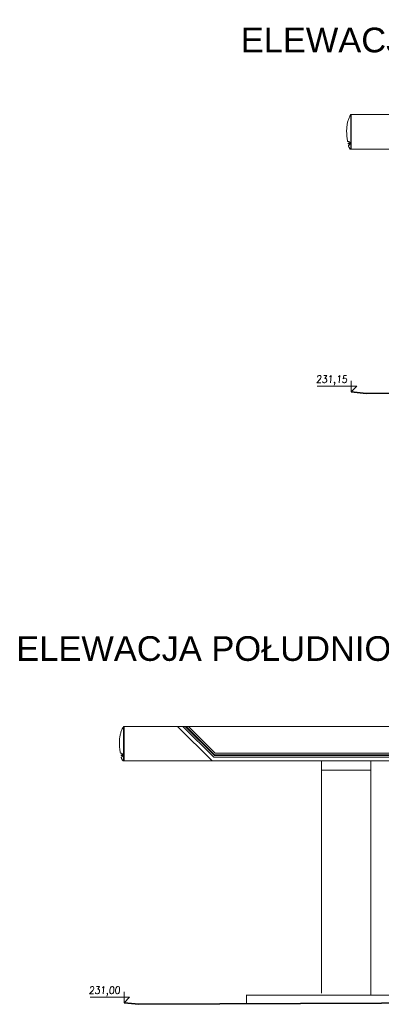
# Model space of a CAD drawing. Extents: x 256490 to 7565828, y -103950 to 5881792.
# Tile 17 of 99: x 260075 to 267412, y -73320 to -53366. Entities that reach past the tile are written whole.
import ezdxf

# ---------------------------------------------------------------- set-up
doc = ezdxf.new("R2010")
doc.units = 0
doc.header["$MEASUREMENT"] = 0
for name, color, linetype, lineweight in [('gruby', 7, 'Continuous', 35), ('linii', 7, 'Continuous', 15), ('LINII OPIS', 7, 'Continuous', 9)]:
    doc.layers.add(name, color=color, linetype=linetype, lineweight=lineweight)
doc.layers.add('xxOś 2_rysunek_Widok ogólny_Dimension_', color=7, linetype='Continuous')
doc.styles.add('ARIAL', font='arial.ttf')
doc.styles.add('RBCS_dim1', font='simplex.shx', dxfattribs={"width": 0.9, "oblique": 5, "height": 3})

# ---------------------------------------------------------------- blocks, each defined once
blk = doc.blocks.new('GFGFDG')
at = {"layer": 'gruby'}
for points in [[(304985, -60420), (304685, -60390)], [(321385, -60420), (313185, -60380), (304985, -60420)], [(321385, -60420), (321685, -60390)]]:
    blk.add_lwpolyline(points, dxfattribs=at)
blk = doc.blocks.new('FGDFGDFG')
at = {"layer": 'linii'}
for p, q in [((294202, -44374), (294202, -43674)), ((294202, -43674), (294202, -43674)), ((294202, -43674), (294202, -43674)), ((294202, -44374), (294202, -43674)), ((294213, -44374), (294213, -43674)), ((294213, -43674), (294230, -43706)), ((294230, -43706), (294238, -43722)), ((294230, -43706), (294238, -43722)), ((294230, -43706), (294238, -43722)), ((294230, -43706), (294238, -43722)), ((294238, -43722), (294245, -43739)), ((294238, -43722), (294245, -43739)), ((294238, -43722), (294245, -43739)), ((294238, -43722), (294245, -43739)), ((294245, -43739), (294252, -43756)), ((294245, -43739), (294252, -43756)), ((294245, -43739), (294252, -43756)), ((294245, -43739), (294252, -43756)), ((294252, -43756), (294259, -43773)), ((294252, -43756), (294259, -43773)), ((294252, -43756), (294259, -43773)), ((294252, -43756), (294259, -43773)), ((294259, -43773), (294265, -43790)), ((294259, -43773), (294265, -43790)), ((294259, -43773), (294265, -43790)), ((294259, -43773), (294265, -43790)), ((294265, -43790), (294270, -43808)), ((294265, -43790), (294270, -43808)), ((294265, -43790), (294270, -43808)), ((294265, -43790), (294270, -43808)), ((294270, -43808), (294275, -43825)), ((294270, -43808), (294275, -43825)), ((294270, -43808), (294275, -43825)), ((294270, -43808), (294275, -43825)), ((294275, -43825), (294279, -43843)), ((294275, -43825), (294279, -43843)), ((294275, -43825), (294279, -43843)), ((294275, -43825), (294279, -43843)), ((294279, -43843), (294282, -43861)), ((294279, -43843), (294282, -43861)), ((294279, -43843), (294282, -43861)), ((294279, -43843), (294282, -43861)), ((294282, -43861), (294286, -43879)), ((294282, -43861), (294286, -43879)), ((294282, -43861), (294286, -43879)), ((294282, -43861), (294286, -43879)), ((294286, -43879), (294288, -43897)), ((294286, -43879), (294288, -43897)), ((294286, -43879), (294288, -43897)), ((294286, -43879), (294288, -43897)), ((294288, -43897), (294291, -43915)), ((294288, -43897), (294291, -43915)), ((294288, -43897), (294291, -43915)), ((294288, -43897), (294291, -43915)), ((294291, -43915), (294292, -43933)), ((294291, -43915), (294292, -43933)), ((294293, -44092), (294291, -44109)), ((294293, -44092), (294291, -44109)), ((294293, -44092), (294291, -44109)), ((294292, -43933), (294294, -43951)), ((294292, -43933), (294294, -43951)), ((294292, -43933), (294294, -43951)), ((294294, -44075), (294293, -44092)), ((294294, -44075), (294293, -44092)), ((294294, -44075), (294293, -44092)), ((294294, -43951), (294295, -43969)), ((294294, -43951), (294295, -43969)), ((294294, -43951), (294295, -43969)), ((294295, -44057), (294294, -44075)), ((294295, -44057), (294294, -44075)), ((294295, -44057), (294294, -44075)), ((294295, -43969), (294296, -43987)), ((294295, -43969), (294296, -43987)), ((294295, -43969), (294296, -43987)), ((294295, -43969), (294296, -43987)), ((294296, -44022), (294295, -44040)), ((294296, -44022), (294295, -44040)), ((294296, -44022), (294295, -44040)), ((294296, -44022), (294295, -44040)), ((294295, -44040), (294295, -44057)), ((294295, -44040), (294295, -44057)), ((294295, -44040), (294295, -44057)), ((294295, -44040), (294295, -44057)), ((294296, -43987), (294296, -44005)), ((294296, -43987), (294296, -44005)), ((294296, -43987), (294296, -44005)), ((294296, -44005), (294296, -44022)), ((294296, -44005), (294296, -44022)), ((294296, -44005), (294296, -44022)), ((294296, -44005), (294296, -44022)), ((294225, -44250), (294225, -44265)), ((294256, -44250), (294225, -44250)), ((294225, -44250), (294225, -44265)), ((294256, -44250), (294225, -44250)), ((294225, -44250), (294225, -44265)), ((294256, -44250), (294225, -44250)), ((294225, -44250), (294225, -44265)), ((294256, -44250), (294225, -44250)), ((294226, -44253), (294225, -44255)), ((294226, -44253), (294225, -44255)), ((294226, -44253), (294225, -44255)), ((294226, -44253), (294225, -44255)), ((294225, -44255), (294225, -44257)), ((294225, -44255), (294225, -44257)), ((294225, -44255), (294225, -44257)), ((294225, -44255), (294225, -44257)), ((294225, -44257), (294225, -44259)), ((294225, -44257), (294225, -44259)), ((294225, -44257), (294225, -44259)), ((294225, -44257), (294225, -44259)), ((294225, -44259), (294226, -44260)), ((294225, -44259), (294226, -44260)), ((294225, -44259), (294226, -44260)), ((294225, -44259), (294226, -44260)), ((294225, -44265), (294256, -44265)), ((294225, -44265), (294256, -44265)), ((294225, -44265), (294256, -44265)), ((294225, -44265), (294256, -44265)), ((294227, -44246), (294226, -44247)), ((294227, -44246), (294226, -44247)), ((294227, -44246), (294226, -44247)), ((294227, -44246), (294226, -44247)), ((294226, -44247), (294226, -44249)), ((294226, -44247), (294226, -44249)), ((294226, -44247), (294226, -44249)), ((294226, -44247), (294226, -44249)), ((294226, -44249), (294226, -44251)), ((294226, -44249), (294226, -44251)), ((294226, -44249), (294226, -44251)), ((294226, -44249), (294226, -44251)), ((294226, -44251), (294226, -44253)), ((294226, -44251), (294226, -44253)), ((294226, -44251), (294226, -44253)), ((294226, -44251), (294226, -44253)), ((294226, -44260), (294226, -44262)), ((294226, -44260), (294226, -44262)), ((294226, -44260), (294226, -44262)), ((294226, -44260), (294226, -44262)), ((294226, -44262), (294226, -44264)), ((294226, -44262), (294226, -44264)), ((294226, -44262), (294226, -44264)), ((294226, -44262), (294226, -44264)), ((294226, -44264), (294226, -44266)), ((294226, -44264), (294226, -44266)), ((294226, -44264), (294226, -44266)), ((294226, -44264), (294226, -44266)), ((294226, -44266), (294227, -44268)), ((294226, -44266), (294227, -44268)), ((294226, -44266), (294227, -44268)), ((294226, -44266), (294227, -44268)), ((294228, -44244), (294227, -44246)), ((294228, -44244), (294227, -44246)), ((294228, -44244), (294227, -44246)), ((294228, -44244), (294227, -44246)), ((294227, -44268), (294228, -44269)), ((294227, -44268), (294228, -44269)), ((294227, -44268), (294228, -44269)), ((294227, -44268), (294228, -44269)), ((294229, -44241), (294228, -44242)), ((294229, -44241), (294228, -44242)), ((294229, -44241), (294228, -44242)), ((294229, -44241), (294228, -44242)), ((294228, -44242), (294228, -44244)), ((294228, -44242), (294228, -44244)), ((294228, -44242), (294228, -44244)), ((294228, -44242), (294228, -44244)), ((294228, -44269), (294228, -44271)), ((294228, -44269), (294228, -44271)), ((294228, -44269), (294228, -44271)), ((294228, -44269), (294228, -44271)), ((294228, -44271), (294229, -44273)), ((294228, -44271), (294229, -44273)), ((294228, -44271), (294229, -44273)), ((294228, -44271), (294229, -44273)), ((294230, -44239), (294229, -44241)), ((294230, -44239), (294229, -44241)), ((294230, -44239), (294229, -44241)), ((294230, -44239), (294229, -44241)), ((294229, -44273), (294230, -44274)), ((294229, -44273), (294230, -44274)), ((294229, -44273), (294230, -44274)), ((294229, -44273), (294230, -44274)), ((294231, -44236), (294230, -44237)), ((294231, -44236), (294230, -44237)), ((294231, -44236), (294230, -44237)), ((294231, -44236), (294230, -44237)), ((294230, -44237), (294230, -44239)), ((294230, -44237), (294230, -44239)), ((294230, -44237), (294230, -44239)), ((294230, -44237), (294230, -44239)), ((294230, -44274), (294230, -44276)), ((294230, -44274), (294230, -44276)), ((294230, -44274), (294230, -44276)), ((294230, -44274), (294230, -44276)), ((294230, -44276), (294231, -44278)), ((294230, -44276), (294231, -44278)), ((294230, -44276), (294231, -44278)), ((294230, -44276), (294231, -44278)), ((294232, -44234), (294231, -44236)), ((294232, -44234), (294231, -44236)), ((294232, -44234), (294231, -44236)), ((294232, -44234), (294231, -44236)), ((294231, -44278), (294232, -44279)), ((294231, -44278), (294232, -44279)), ((294231, -44278), (294232, -44279)), ((294231, -44278), (294232, -44279)), ((294234, -44233), (294232, -44234)), ((294234, -44233), (294232, -44234)), ((294234, -44233), (294232, -44234)), ((294234, -44233), (294232, -44234)), ((294232, -44279), (294234, -44281)), ((294232, -44279), (294234, -44281)), ((294232, -44279), (294234, -44281)), ((294232, -44279), (294234, -44281)), ((294235, -44232), (294234, -44233)), ((294235, -44232), (294234, -44233)), ((294235, -44232), (294234, -44233)), ((294235, -44232), (294234, -44233)), ((294234, -44281), (294235, -44282)), ((294234, -44281), (294235, -44282)), ((294234, -44281), (294235, -44282)), ((294234, -44281), (294235, -44282)), ((294236, -44230), (294235, -44232)), ((294236, -44230), (294235, -44232)), ((294236, -44230), (294235, -44232)), ((294236, -44230), (294235, -44232)), ((294235, -44282), (294236, -44283)), ((294235, -44282), (294236, -44283)), ((294235, -44282), (294236, -44283)), ((294235, -44282), (294236, -44283)), ((294237, -44229), (294236, -44230)), ((294237, -44229), (294236, -44230)), ((294237, -44229), (294236, -44230)), ((294237, -44229), (294236, -44230)), ((294236, -44283), (294237, -44285)), ((294236, -44283), (294237, -44285)), ((294236, -44283), (294237, -44285)), ((294236, -44283), (294237, -44285)), ((294238, -44228), (294237, -44229)), ((294238, -44228), (294237, -44229)), ((294238, -44228), (294237, -44229)), ((294238, -44228), (294237, -44229)), ((294237, -44285), (294238, -44286)), ((294237, -44285), (294238, -44286)), ((294237, -44285), (294238, -44286)), ((294237, -44285), (294238, -44286)), ((294240, -44227), (294238, -44228)), ((294240, -44227), (294238, -44228)), ((294240, -44227), (294238, -44228)), ((294240, -44227), (294238, -44228)), ((294238, -44286), (294240, -44287)), ((294238, -44286), (294240, -44287)), ((294238, -44286), (294240, -44287)), ((294238, -44286), (294240, -44287)), ((294241, -44225), (294240, -44227)), ((294241, -44225), (294240, -44227)), ((294241, -44225), (294240, -44227)), ((294241, -44225), (294240, -44227)), ((294240, -44287), (294241, -44288)), ((294240, -44287), (294241, -44288)), ((294240, -44287), (294241, -44288)), ((294240, -44287), (294241, -44288)), ((294243, -44224), (294241, -44225)), ((294243, -44224), (294241, -44225)), ((294243, -44224), (294241, -44225)), ((294243, -44224), (294241, -44225)), ((294241, -44288), (294243, -44289)), ((294241, -44288), (294243, -44289)), ((294241, -44288), (294243, -44289)), ((294241, -44288), (294243, -44289)), ((294244, -44223), (294243, -44224)), ((294244, -44223), (294243, -44224)), ((294244, -44223), (294243, -44224)), ((294244, -44223), (294243, -44224)), ((294243, -44289), (294244, -44290)), ((294243, -44289), (294244, -44290)), ((294243, -44289), (294244, -44290)), ((294243, -44289), (294244, -44290)), ((294246, -44222), (294244, -44223)), ((294246, -44222), (294244, -44223)), ((294246, -44222), (294244, -44223)), ((294246, -44222), (294244, -44223)), ((294244, -44290), (294246, -44291)), ((294244, -44290), (294246, -44291)), ((294244, -44290), (294246, -44291)), ((294244, -44290), (294246, -44291)), ((294247, -44222), (294246, -44222)), ((294247, -44222), (294246, -44222)), ((294247, -44222), (294246, -44222)), ((294247, -44222), (294246, -44222)), ((294246, -44291), (294247, -44292)), ((294246, -44291), (294247, -44292)), ((294246, -44291), (294247, -44292)), ((294246, -44291), (294247, -44292)), ((294249, -44221), (294247, -44222)), ((294249, -44221), (294247, -44222)), ((294249, -44221), (294247, -44222)), ((294249, -44221), (294247, -44222)), ((294247, -44292), (294249, -44293)), ((294247, -44292), (294249, -44293)), ((294247, -44292), (294249, -44293)), ((294247, -44292), (294249, -44293)), ((294251, -44220), (294249, -44221)), ((294251, -44220), (294249, -44221)), ((294251, -44220), (294249, -44221)), ((294251, -44220), (294249, -44221)), ((294250, -44254), (294249, -44255)), ((294250, -44254), (294249, -44255)), ((294250, -44254), (294249, -44255)), ((294250, -44254), (294249, -44255)), ((294249, -44255), (294249, -44256)), ((294249, -44255), (294249, -44255)), ((294249, -44255), (294249, -44256)), ((294249, -44255), (294249, -44255)), ((294249, -44255), (294249, -44256)), ((294249, -44255), (294249, -44255)), ((294249, -44255), (294249, -44256)), ((294249, -44255), (294249, -44255)), ((294249, -44256), (294249, -44257)), ((294249, -44256), (294249, -44257)), ((294249, -44256), (294249, -44257)), ((294249, -44256), (294249, -44257)), ((294249, -44257), (294249, -44258)), ((294249, -44257), (294249, -44257)), ((294249, -44257), (294249, -44258)), ((294249, -44257), (294249, -44257)), ((294249, -44257), (294249, -44258)), ((294249, -44257), (294249, -44257)), ((294249, -44257), (294249, -44258)), ((294249, -44257), (294249, -44257)), ((294249, -44258), (294249, -44259)), ((294249, -44258), (294249, -44259)), ((294249, -44258), (294249, -44259)), ((294249, -44258), (294249, -44259)), ((294249, -44259), (294249, -44260)), ((294249, -44259), (294249, -44259)), ((294249, -44259), (294249, -44260)), ((294249, -44259), (294249, -44259)), ((294249, -44259), (294249, -44260)), ((294249, -44259), (294249, -44259)), ((294249, -44259), (294249, -44260)), ((294249, -44259), (294249, -44259)), ((294249, -44260), (294250, -44261)), ((294249, -44260), (294250, -44261)), ((294249, -44260), (294250, -44261)), ((294249, -44260), (294250, -44261)), ((294249, -44293), (294251, -44293)), ((294249, -44293), (294251, -44293)), ((294249, -44293), (294251, -44293)), ((294249, -44293), (294251, -44293)), ((294251, -44252), (294250, -44253)), ((294251, -44252), (294250, -44253)), ((294251, -44252), (294250, -44253)), ((294251, -44252), (294250, -44253)), ((294250, -44253), (294250, -44254)), ((294250, -44253), (294250, -44253)), ((294250, -44253), (294250, -44254)), ((294250, -44253), (294250, -44253)), ((294250, -44253), (294250, -44254)), ((294250, -44253), (294250, -44253)), ((294250, -44253), (294250, -44254)), ((294250, -44253), (294250, -44253)), ((294250, -44261), (294250, -44262)), ((294250, -44261), (294250, -44261)), ((294250, -44261), (294250, -44262)), ((294250, -44261), (294250, -44261)), ((294250, -44261), (294250, -44262)), ((294250, -44261), (294250, -44261)), ((294250, -44261), (294250, -44262)), ((294250, -44261), (294250, -44261)), ((294250, -44262), (294251, -44262)), ((294250, -44262), (294251, -44262)), ((294250, -44262), (294251, -44262)), ((294250, -44262), (294251, -44262)), ((294252, -44220), (294251, -44220)), ((294252, -44220), (294251, -44220)), ((294252, -44220), (294251, -44220)), ((294252, -44220), (294251, -44220)), ((294252, -44251), (294251, -44252)), ((294252, -44251), (294251, -44252)), ((294252, -44251), (294251, -44252)), ((294252, -44251), (294251, -44252)), ((294251, -44252), (294251, -44252)), ((294251, -44252), (294251, -44252)), ((294251, -44252), (294251, -44252)), ((294251, -44252), (294251, -44252)), ((294251, -44262), (294251, -44263)), ((294251, -44262), (294251, -44263)), ((294251, -44262), (294251, -44263)), ((294251, -44262), (294251, -44263)), ((294251, -44263), (294252, -44263)), ((294251, -44263), (294252, -44263)), ((294251, -44263), (294252, -44263)), ((294251, -44263), (294252, -44263)), ((294251, -44293), (294252, -44294)), ((294251, -44293), (294252, -44294)), ((294251, -44293), (294252, -44294)), ((294251, -44293), (294252, -44294)), ((294254, -44219), (294252, -44220)), ((294254, -44219), (294252, -44220)), ((294254, -44219), (294252, -44220)), ((294254, -44219), (294252, -44220)), ((294252, -44251), (294252, -44251)), ((294253, -44251), (294252, -44251)), ((294252, -44251), (294252, -44251)), ((294253, -44251), (294252, -44251)), ((294252, -44251), (294252, -44251)), ((294253, -44251), (294252, -44251)), ((294252, -44251), (294252, -44251)), ((294253, -44251), (294252, -44251)), ((294252, -44263), (294252, -44264)), ((294252, -44263), (294252, -44264)), ((294252, -44263), (294252, -44264)), ((294252, -44263), (294252, -44264)), ((294252, -44264), (294253, -44264)), ((294252, -44264), (294253, -44264)), ((294252, -44264), (294253, -44264)), ((294252, -44264), (294253, -44264)), ((294252, -44294), (294254, -44294)), ((294252, -44294), (294254, -44294)), ((294252, -44294), (294254, -44294)), ((294252, -44294), (294254, -44294)), ((294254, -44251), (294253, -44251)), ((294254, -44251), (294253, -44251)), ((294254, -44251), (294253, -44251)), ((294254, -44251), (294253, -44251)), ((294253, -44264), (294254, -44264)), ((294253, -44264), (294254, -44264)), ((294253, -44264), (294254, -44264)), ((294253, -44264), (294254, -44264)), ((294256, -44219), (294254, -44219)), ((294256, -44219), (294254, -44219)), ((294256, -44219), (294254, -44219)), ((294256, -44219), (294254, -44219)), ((294254, -44250), (294254, -44251)), ((294255, -44250), (294254, -44250)), ((294254, -44250), (294254, -44251)), ((294255, -44250), (294254, -44250)), ((294254, -44250), (294254, -44251)), ((294255, -44250), (294254, -44250)), ((294254, -44250), (294254, -44251)), ((294255, -44250), (294254, -44250)), ((294254, -44264), (294255, -44264)), ((294254, -44264), (294254, -44264)), ((294254, -44264), (294255, -44264)), ((294254, -44264), (294254, -44264)), ((294254, -44264), (294255, -44264)), ((294254, -44264), (294254, -44264)), ((294254, -44264), (294255, -44264)), ((294254, -44264), (294254, -44264)), ((294254, -44294), (294256, -44295)), ((294254, -44294), (294256, -44295)), ((294254, -44294), (294256, -44295)), ((294254, -44294), (294256, -44295)), ((294256, -44250), (294255, -44250)), ((294256, -44250), (294255, -44250)), ((294256, -44250), (294255, -44250)), ((294256, -44250), (294255, -44250)), ((294255, -44264), (294256, -44265)), ((294255, -44264), (294256, -44265)), ((294255, -44264), (294256, -44265)), ((294255, -44264), (294256, -44265)), ((294258, -44218), (294256, -44219)), ((294258, -44218), (294256, -44219)), ((294258, -44218), (294256, -44219)), ((294258, -44218), (294256, -44219)), ((294256, -44250), (294256, -44250)), ((294256, -44250), (294256, -44250)), ((294257, -44250), (294256, -44250)), ((294257, -44250), (294256, -44250)), ((294256, -44250), (294256, -44250)), ((294256, -44250), (294256, -44250)), ((294257, -44250), (294256, -44250)), ((294257, -44250), (294256, -44250)), ((294256, -44265), (294257, -44264)), ((294256, -44265), (294257, -44264)), ((294256, -44265), (294257, -44264)), ((294256, -44265), (294257, -44264)), ((294256, -44265), (294256, -44265)), ((294256, -44265), (294256, -44265)), ((294256, -44295), (294258, -44295)), ((294256, -44295), (294258, -44295)), ((294256, -44295), (294258, -44295)), ((294256, -44295), (294258, -44295)), ((294257, -44250), (294257, -44250)), ((294258, -44251), (294257, -44250)), ((294257, -44250), (294257, -44250)), ((294258, -44251), (294257, -44250)), ((294257, -44250), (294257, -44250)), ((294258, -44251), (294257, -44250)), ((294257, -44250), (294257, -44250)), ((294258, -44251), (294257, -44250)), ((294257, -44264), (294258, -44264)), ((294257, -44264), (294257, -44264)), ((294257, -44264), (294258, -44264)), ((294257, -44264), (294257, -44264)), ((294257, -44264), (294258, -44264)), ((294257, -44264), (294257, -44264)), ((294257, -44264), (294258, -44264)), ((294257, -44264), (294257, -44264)), ((294259, -44218), (294258, -44218)), ((294259, -44218), (294258, -44218)), ((294259, -44218), (294258, -44218)), ((294259, -44218), (294258, -44218)), ((294259, -44251), (294258, -44251)), ((294259, -44251), (294258, -44251)), ((294259, -44251), (294258, -44251)), ((294259, -44251), (294258, -44251)), ((294258, -44264), (294259, -44264)), ((294258, -44264), (294259, -44264)), ((294258, -44264), (294259, -44264)), ((294258, -44264), (294259, -44264)), ((294258, -44295), (294259, -44295)), ((294258, -44295), (294259, -44295)), ((294258, -44295), (294259, -44295)), ((294258, -44295), (294259, -44295)), ((294261, -44218), (294259, -44218)), ((294261, -44218), (294259, -44218)), ((294261, -44218), (294259, -44218)), ((294261, -44218), (294259, -44218)), ((294259, -44251), (294259, -44251)), ((294260, -44251), (294259, -44251)), ((294259, -44251), (294259, -44251)), ((294260, -44251), (294259, -44251)), ((294259, -44251), (294259, -44251)), ((294260, -44251), (294259, -44251)), ((294259, -44251), (294259, -44251)), ((294260, -44251), (294259, -44251)), ((294259, -44264), (294260, -44263)), ((294259, -44264), (294260, -44263)), ((294259, -44264), (294260, -44263)), ((294259, -44264), (294260, -44263)), ((294259, -44264), (294259, -44264)), ((294259, -44264), (294259, -44264)), ((294259, -44264), (294259, -44264)), ((294259, -44264), (294259, -44264)), ((294259, -44295), (294261, -44296)), ((294259, -44295), (294261, -44296)), ((294259, -44295), (294261, -44296)), ((294259, -44295), (294261, -44296)), ((294260, -44252), (294260, -44251)), ((294260, -44252), (294260, -44251)), ((294260, -44252), (294260, -44251)), ((294260, -44252), (294260, -44251)), ((294261, -44252), (294260, -44252)), ((294261, -44252), (294260, -44252)), ((294261, -44252), (294260, -44252)), ((294261, -44252), (294260, -44252)), ((294260, -44263), (294261, -44262)), ((294260, -44263), (294261, -44262)), ((294260, -44263), (294261, -44262)), ((294260, -44263), (294261, -44262)), ((294260, -44263), (294260, -44263)), ((294260, -44263), (294260, -44263)), ((294260, -44263), (294260, -44263)), ((294260, -44263), (294260, -44263)), ((294264, -44218), (294261, -44218)), ((294264, -44218), (294261, -44218)), ((294261, -44218), (294261, -44218)), ((294261, -44218), (294261, -44218)), ((294261, -44218), (294261, -44218)), ((294264, -44218), (294261, -44218)), ((294264, -44218), (294261, -44218)), ((294261, -44218), (294261, -44218)), ((294261, -44218), (294261, -44218)), ((294261, -44218), (294261, -44218)), ((294261, -44253), (294261, -44252)), ((294261, -44253), (294261, -44252)), ((294261, -44253), (294261, -44252)), ((294261, -44253), (294261, -44252)), ((294262, -44253), (294261, -44253)), ((294262, -44253), (294261, -44253)), ((294262, -44253), (294261, -44253)), ((294262, -44253), (294261, -44253)), ((294261, -44262), (294262, -44261)), ((294261, -44262), (294262, -44261)), ((294261, -44262), (294262, -44261)), ((294261, -44262), (294262, -44261)), ((294261, -44262), (294261, -44262)), ((294261, -44262), (294261, -44262)), ((294261, -44262), (294261, -44262)), ((294261, -44262), (294261, -44262)), ((294261, -44296), (294261, -44296)), ((294261, -44296), (294263, -44296)), ((294261, -44296), (294263, -44296)), ((294261, -44296), (294261, -44296)), ((294261, -44296), (294263, -44296)), ((294261, -44296), (294263, -44296)), ((294261, -44296), (294261, -44296)), ((294261, -44296), (294263, -44296)), ((294261, -44296), (294263, -44296)), ((294261, -44296), (294261, -44296)), ((294261, -44296), (294263, -44296)), ((294261, -44296), (294263, -44296)), ((294262, -44299), (294261, -44301)), ((294262, -44299), (294261, -44301)), ((294262, -44299), (294261, -44301)), ((294262, -44299), (294261, -44301)), ((294262, -44299), (294261, -44301)), ((294262, -44299), (294261, -44301)), ((294262, -44299), (294261, -44301)), ((294262, -44299), (294261, -44301)), ((294262, -44254), (294262, -44253)), ((294262, -44254), (294262, -44253)), ((294262, -44254), (294262, -44253)), ((294262, -44254), (294262, -44253)), ((294262, -44255), (294262, -44254)), ((294262, -44255), (294262, -44254)), ((294262, -44255), (294262, -44254)), ((294262, -44255), (294262, -44254)), ((294263, -44255), (294262, -44255)), ((294263, -44255), (294262, -44255)), ((294263, -44255), (294262, -44255)), ((294263, -44255), (294262, -44255)), ((294262, -44260), (294263, -44259)), ((294262, -44260), (294263, -44259)), ((294262, -44260), (294263, -44259)), ((294262, -44260), (294263, -44259)), ((294262, -44261), (294262, -44260)), ((294262, -44261), (294262, -44260)), ((294262, -44261), (294262, -44260)), ((294262, -44261), (294262, -44260)), ((294262, -44261), (294262, -44261)), ((294262, -44261), (294262, -44261)), ((294262, -44261), (294262, -44261)), ((294262, -44261), (294262, -44261)), ((294263, -44296), (294262, -44299)), ((294263, -44296), (294262, -44299)), ((294263, -44296), (294262, -44299)), ((294263, -44296), (294262, -44299)), ((294263, -44296), (294262, -44299)), ((294263, -44296), (294262, -44299)), ((294263, -44296), (294262, -44299)), ((294263, -44296), (294262, -44299)), ((294263, -44256), (294263, -44255)), ((294263, -44256), (294263, -44255)), ((294263, -44256), (294263, -44255)), ((294263, -44256), (294263, -44255)), ((294263, -44257), (294263, -44256)), ((294263, -44257), (294263, -44256)), ((294263, -44257), (294263, -44256)), ((294263, -44257), (294263, -44256)), ((294263, -44257), (294263, -44257)), ((294263, -44258), (294263, -44257)), ((294263, -44257), (294263, -44257)), ((294263, -44258), (294263, -44257)), ((294263, -44257), (294263, -44257)), ((294263, -44258), (294263, -44257)), ((294263, -44257), (294263, -44257)), ((294263, -44258), (294263, -44257)), ((294263, -44259), (294263, -44258)), ((294263, -44259), (294263, -44258)), ((294263, -44259), (294263, -44258)), ((294263, -44259), (294263, -44258)), ((294263, -44259), (294263, -44259)), ((294263, -44259), (294263, -44259)), ((294263, -44259), (294263, -44259)), ((294263, -44259), (294263, -44259)), ((294276, -44218), (294264, -44218)), ((294276, -44218), (294264, -44218)), ((294276, -44218), (294264, -44218)), ((294276, -44218), (294264, -44218)), ((294278, -44203), (294276, -44218)), ((294278, -44203), (294276, -44218)), ((294278, -44203), (294276, -44218)), ((294278, -44203), (294276, -44218)), ((294281, -44188), (294278, -44203)), ((294281, -44188), (294278, -44203)), ((294281, -44188), (294278, -44203)), ((294281, -44188), (294278, -44203)), ((294283, -44173), (294281, -44188)), ((294283, -44173), (294281, -44188)), ((294283, -44173), (294281, -44188)), ((294283, -44173), (294281, -44188)), ((294285, -44157), (294283, -44173)), ((294285, -44157), (294283, -44173)), ((294285, -44157), (294283, -44173)), ((294285, -44157), (294283, -44173)), ((294288, -44141), (294285, -44157)), ((294288, -44141), (294285, -44157)), ((294288, -44141), (294285, -44157)), ((294288, -44141), (294285, -44157)), ((294289, -44125), (294288, -44141)), ((294289, -44125), (294288, -44141)), ((294289, -44125), (294288, -44141)), ((294289, -44125), (294288, -44141)), ((294291, -44109), (294289, -44125)), ((294291, -44109), (294289, -44125)), ((294291, -44109), (294289, -44125)), ((294291, -44109), (294289, -44125)), ((294225, -44374), (294202, -44374)), ((294225, -44374), (294222, -44374)), ((294225, -44374), (294222, -44374)), ((294225, -44374), (294222, -44374)), ((294228, -44369), (294225, -44374)), ((294228, -44369), (294225, -44374)), ((294228, -44369), (294225, -44374)), ((294228, -44369), (294225, -44374)), ((294228, -44369), (294225, -44374)), ((294228, -44369), (294225, -44374)), ((294228, -44369), (294225, -44374)), ((294228, -44369), (294225, -44374)), ((294230, -44365), (294228, -44369)), ((294230, -44365), (294228, -44369)), ((294230, -44365), (294228, -44369)), ((294230, -44365), (294228, -44369)), ((294230, -44365), (294228, -44369)), ((294230, -44365), (294228, -44369)), ((294230, -44365), (294228, -44369)), ((294230, -44365), (294228, -44369)), ((294233, -44360), (294230, -44365)), ((294233, -44360), (294230, -44365)), ((294233, -44360), (294230, -44365)), ((294233, -44360), (294230, -44365)), ((294233, -44360), (294230, -44365)), ((294233, -44360), (294230, -44365)), ((294233, -44360), (294230, -44365)), ((294233, -44360), (294230, -44365)), ((294236, -44356), (294233, -44360)), ((294236, -44356), (294233, -44360)), ((294236, -44356), (294233, -44360)), ((294236, -44356), (294233, -44360)), ((294236, -44356), (294233, -44360)), ((294236, -44356), (294233, -44360)), ((294236, -44356), (294233, -44360)), ((294236, -44356), (294233, -44360)), ((294238, -44351), (294236, -44356)), ((294238, -44351), (294236, -44356)), ((294238, -44351), (294236, -44356)), ((294238, -44351), (294236, -44356)), ((294238, -44351), (294236, -44356)), ((294238, -44351), (294236, -44356)), ((294238, -44351), (294236, -44356)), ((294238, -44351), (294236, -44356)), ((294241, -44346), (294238, -44351)), ((294241, -44346), (294238, -44351)), ((294241, -44346), (294238, -44351)), ((294241, -44346), (294238, -44351)), ((294241, -44346), (294238, -44351)), ((294241, -44346), (294238, -44351)), ((294241, -44346), (294238, -44351)), ((294241, -44346), (294238, -44351)), ((294243, -44342), (294241, -44346)), ((294243, -44342), (294241, -44346)), ((294243, -44342), (294241, -44346)), ((294243, -44342), (294241, -44346)), ((294243, -44342), (294241, -44346)), ((294243, -44342), (294241, -44346)), ((294243, -44342), (294241, -44346)), ((294243, -44342), (294241, -44346)), ((294246, -44337), (294243, -44342)), ((294246, -44337), (294243, -44342)), ((294246, -44337), (294243, -44342)), ((294246, -44337), (294243, -44342)), ((294246, -44337), (294243, -44342)), ((294246, -44337), (294243, -44342)), ((294246, -44337), (294243, -44342)), ((294246, -44337), (294243, -44342)), ((294247, -44335), (294246, -44337)), ((294247, -44335), (294246, -44337)), ((294247, -44335), (294246, -44337)), ((294247, -44335), (294246, -44337)), ((294247, -44335), (294246, -44337)), ((294247, -44335), (294246, -44337)), ((294247, -44335), (294246, -44337)), ((294247, -44335), (294246, -44337)), ((294248, -44333), (294247, -44335)), ((294248, -44333), (294247, -44335)), ((294248, -44333), (294247, -44335)), ((294248, -44333), (294247, -44335)), ((294248, -44333), (294247, -44335)), ((294248, -44333), (294247, -44335)), ((294248, -44333), (294247, -44335)), ((294248, -44333), (294247, -44335)), ((294249, -44330), (294248, -44333)), ((294249, -44330), (294248, -44333)), ((294249, -44330), (294248, -44333)), ((294249, -44330), (294248, -44333)), ((294249, -44330), (294248, -44333)), ((294249, -44330), (294248, -44333)), ((294249, -44330), (294248, -44333)), ((294249, -44330), (294248, -44333)), ((294250, -44328), (294249, -44330)), ((294250, -44328), (294249, -44330)), ((294250, -44328), (294249, -44330)), ((294250, -44328), (294249, -44330)), ((294250, -44328), (294249, -44330)), ((294250, -44328), (294249, -44330)), ((294250, -44328), (294249, -44330)), ((294250, -44328), (294249, -44330)), ((294252, -44325), (294250, -44328)), ((294252, -44325), (294250, -44328)), ((294252, -44325), (294250, -44328)), ((294252, -44325), (294250, -44328)), ((294252, -44325), (294250, -44328)), ((294252, -44325), (294250, -44328)), ((294252, -44325), (294250, -44328)), ((294252, -44325), (294250, -44328)), ((294253, -44323), (294252, -44325)), ((294253, -44323), (294252, -44325)), ((294253, -44323), (294252, -44325)), ((294253, -44323), (294252, -44325)), ((294253, -44323), (294252, -44325)), ((294253, -44323), (294252, -44325)), ((294253, -44323), (294252, -44325)), ((294253, -44323), (294252, -44325)), ((294254, -44320), (294253, -44323)), ((294254, -44320), (294253, -44323)), ((294254, -44320), (294253, -44323)), ((294254, -44320), (294253, -44323)), ((294254, -44320), (294253, -44323)), ((294254, -44320), (294253, -44323)), ((294254, -44320), (294253, -44323)), ((294254, -44320), (294253, -44323)), ((294255, -44318), (294254, -44320)), ((294255, -44318), (294254, -44320)), ((294255, -44318), (294254, -44320)), ((294255, -44318), (294254, -44320)), ((294255, -44318), (294254, -44320)), ((294255, -44318), (294254, -44320)), ((294255, -44318), (294254, -44320)), ((294255, -44318), (294254, -44320)), ((294256, -44315), (294255, -44318)), ((294256, -44315), (294255, -44318)), ((294256, -44315), (294255, -44318)), ((294256, -44315), (294255, -44318)), ((294256, -44315), (294255, -44318)), ((294256, -44315), (294255, -44318)), ((294256, -44315), (294255, -44318)), ((294256, -44315), (294255, -44318)), ((294257, -44312), (294256, -44315)), ((294257, -44312), (294256, -44315)), ((294257, -44312), (294256, -44315)), ((294257, -44312), (294256, -44315)), ((294257, -44312), (294256, -44315)), ((294257, -44312), (294256, -44315)), ((294257, -44312), (294256, -44315)), ((294257, -44312), (294256, -44315)), ((294258, -44310), (294257, -44312)), ((294258, -44310), (294257, -44312)), ((294258, -44310), (294257, -44312)), ((294258, -44310), (294257, -44312)), ((294258, -44310), (294257, -44312)), ((294258, -44310), (294257, -44312)), ((294258, -44310), (294257, -44312)), ((294258, -44310), (294257, -44312)), ((294259, -44307), (294258, -44310)), ((294259, -44307), (294258, -44310)), ((294259, -44307), (294258, -44310)), ((294259, -44307), (294258, -44310)), ((294259, -44307), (294258, -44310)), ((294259, -44307), (294258, -44310)), ((294259, -44307), (294258, -44310)), ((294259, -44307), (294258, -44310)), ((294260, -44304), (294259, -44307)), ((294260, -44304), (294259, -44307)), ((294260, -44304), (294259, -44307)), ((294260, -44304), (294259, -44307)), ((294260, -44304), (294259, -44307)), ((294260, -44304), (294259, -44307)), ((294260, -44304), (294259, -44307)), ((294260, -44304), (294259, -44307)), ((294261, -44301), (294260, -44304)), ((294261, -44301), (294260, -44304)), ((294261, -44301), (294260, -44304)), ((294261, -44301), (294260, -44304)), ((294261, -44301), (294260, -44304)), ((294261, -44301), (294260, -44304)), ((294261, -44301), (294260, -44304)), ((294261, -44301), (294260, -44304))]:
    blk.add_line(p, q, dxfattribs=at)
blk.add_lwpolyline([(294202, -43674), (294213, -43674)], dxfattribs=at)
blk = doc.blocks.new('FGFGF')
at = {"layer": 'linii'}
for p, q in [((278542, -56072), (279245, -56772)), ((279276, -56697), (278651, -56072)), ((279287, -56662), (278697, -56072)), ((278714, -56072), (279291, -56648)), ((278760, -56072), (279303, -56614))]:
    blk.add_line(p, q, dxfattribs=at)
blk = doc.blocks.new('FGFDGDFG')
at = {"layer": 'gruby', "elevation": 0}
for points in [[(305805, -51066), (305505, -51036)], [(305805, -51066), (319205, -50906), (332605, -51066)]]:
    blk.add_lwpolyline(points, dxfattribs=at)

msp = doc.modelspace()

# ---------------------------------------------------------------- linework, layer by layer
at = {"layer": 'linii'}
for p, q in [((274487.5, -55990, 0), (266802, -55990, 0)), ((294202, -55990, 0), (266879.4, -55990, 0)), ((277365.2, -68230.6, 0), (264041, -68230.5, 0)), ((264013.6, -68313.2, 0), (277392.8, -68313.2, 0)), ((264024.9, -68278.4, 0), (277381.5, -68278.4, 0)), ((264028.5, -68264.1, 0), (277377.9, -68264.1, 0)), ((266198.8, -68394.8), (266198.8, -73092.9)), ((267198.8, -68394.8), (267198.8, -73137.6, 0)), ((266198.8, -68574.8), (267198.8, -68574.8)), ((270191.9, -73137.6), (264675.6, -73137.6)), ((264675.6, -73137.6), (264675.6, -73309.7))]:
    msp.add_line(p, q, dxfattribs=at)
for points in [[(292410.4, -55290), (294202, -55290), (294202, -55990), (266802, -55990), (266802, -55290), (291197, -55290)], [(277401, -67688), (279192.6, -67688), (279192.6, -68388), (262192.6, -68388), (262192.6, -67688), (276187.6, -67688)]]:
    msp.add_lwpolyline(points, dxfattribs=at)
at = {"layer": 'LINII OPIS'}
for p, q in [((266802, -60796.1), (266112.5, -60796.1)), ((266802, -60796.1), (266254.5, -60796.1)), ((266802, -60683.6), (266802, -60908.6)), ((266802, -60683.6), (266802, -60908.6)), ((266802, -60908.6), (266914.5, -60796.1)), ((266914.5, -60796.1), (266802, -60796.1)), ((266802, -60908.6), (266914.5, -60796.1)), ((266914.5, -60796.1), (266802, -60796.1)), ((262192.6, -73177.9), (261503.1, -73177.9)), ((262192.6, -73177.9), (261645, -73177.9)), ((262192.6, -73065.4), (262192.6, -73290.4)), ((262192.6, -73065.4), (262192.6, -73290.4)), ((262192.6, -73290.4), (262305.1, -73177.9)), ((262305.1, -73177.9), (262192.6, -73177.9)), ((262192.6, -73290.4), (262305.1, -73177.9)), ((262305.1, -73177.9), (262192.6, -73177.9)), ((265080.3, -73137.6, 0), (264670.6, -73137.6, 0)), ((265080.3, -73137.6, 0), (264670.6, -73137.6, 0))]:
    msp.add_line(p, q, dxfattribs=at)

# ---------------------------------------------------------------- block references
at = {"layer": 'linii', "xscale": -1}
for p in [(561004, -11616.3), (556394.6, -24014.4)]:
    msp.add_blockref('FGDFGDFG', p, dxfattribs=at)
at = {"layer": 'linii'}
for name, p in [('FGFDGDFG', (-38703.2, -9872.9, 0)), ('FGFGF', (-15262.6, -11616.3)), ('GFGFDG', (-42492.1, -12900.4))]:
    msp.add_blockref(name, p, dxfattribs=at)

# ---------------------------------------------------------------- texts
at = {"layer": 'Defpoints', "lineweight": 35, "char_height": 500, "attachment_point": 2, "style": 'ARIAL'}
for s, insert, width in [('\\pxql;ELEWACJA PÓŁNOCNO-WSCHODNIA', (271428, -53527.3), 13735.702), ('\\pxql;ELEWACJA {POŁUDNIOWO-WSCHODNIA}', (267214.3, -65860.3), 14416.39)]:
    msp.add_mtext(s, dxfattribs=dict(at, insert=insert, width=width))
at = {"layer": 'xxOś 2_rysunek_Widok ogólny_Dimension_', "color": 6, "style": 'RBCS_dim1', "oblique": 5, "width": 0.9}
for s, p in [('231,15', (266085.7, -60727.9)), ('231,00', (261476.3, -73109.6))]:
    msp.add_text(s, height=150, dxfattribs=at).set_placement(p)

doc.saveas('drawing.dxf')
